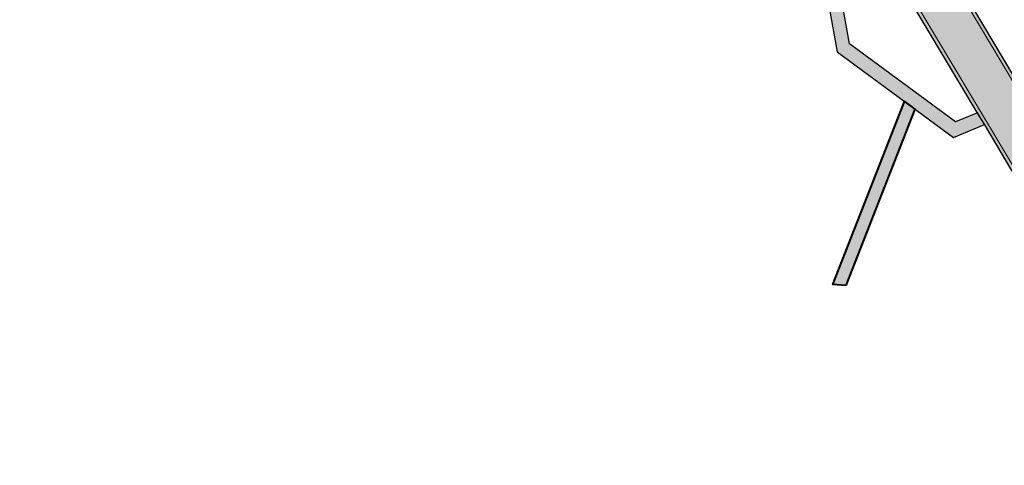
# Model space of a CAD drawing. Header units: metres. Extents: x 207669 to 209690, y 476021 to 477293.
# Tile 15 of 49: x 208570 to 208714, y 476441 to 476506. Entities that reach past the tile are written whole.
import ezdxf

# ---------------------------------------------------------------- set-up
doc = ezdxf.new("R2010")
doc.units = ezdxf.units.M
for name, color, linetype, lineweight, true_color in [('N-WE-VH-FUNDERING_GRANULAAT_2-G', 7, 'CONTINUOUS', 15, 0x99004c), ('N-WE-VH-FUNDERING_ZANDBED-BREED-G', 7, 'CONTINUOUS', 30, 0xa57c00), ('N-WE-VH-FUNDERING_ZANDBED_BREED-A', 7, 'CONTINUOUS', 40, 0xa57c00), ('N-WE-VH-FUNDERING_ZANDBED_SMAL-A', 7, 'CONTINUOUS', 40, 0xa4de1b), ('N-WE-VH-FUNDERING_ZANDBED_SMAL-G', 7, 'CONTINUOUS', 30, 0x931077), ('N-WE-VH-FUNDERING_ZANDBED_VOETPAD-A', 220, 'CONTINUOUS', 40, 0xff00bf)]:
    doc.layers.add(name, color=color, linetype=linetype, lineweight=lineweight, true_color=true_color)

msp = doc.modelspace()

# ---------------------------------------------------------------- hatches: boundary and pattern name
at = {"layer": 'N-WE-VH-FUNDERING_ZANDBED_BREED-A', "transparency": 33554559}
h = msp.add_hatch(color=256, dxfattribs=at)
h.dxf.hatch_style = 1
edge = h.paths.add_edge_path()
edge.add_line((208705.802, 476528.232), (208723.003, 476531.484))
edge.add_line((208723.003, 476531.484), (208721.777, 476537.969))
edge.add_line((208721.777, 476537.969), (208701.518, 476534.139))
edge.add_arc((208700.57, 476539.15), 5.1, 186.62726, 280.70597, ccw=False)
edge.add_line((208695.505, 476538.562), (208693.069, 476559.527))
edge.add_arc((208682.242, 476558.269), 10.9, 6.62726, 84.95393)
edge.add_line((208683.2, 476569.127), (208645.925, 476572.418))
edge.add_arc((208646.373, 476577.498), 5.1, 242.83997, 264.95393, ccw=False)
edge.add_line((208644.045, 476572.961), (208609.034, 476590.923))
edge.add_arc((208604.058, 476581.225), 10.9, 62.83997, 80.162)
edge.add_line((208605.921, 476591.965), (208578.044, 476596.799))
edge.add_arc((208578.915, 476601.824), 5.1, 169.66359, 260.162, ccw=False)
edge.add_line((208573.898, 476602.739), (208570.758, 476585.522))
edge.add_arc((208575.775, 476584.607), 5.1, 80.162, 169.66359, ccw=False)
edge.add_line((208576.646, 476589.632), (208604.448, 476584.811))
edge.add_arc((208603.577, 476579.786), 5.1, 62.83997, 80.162, ccw=False)
edge.add_line((208605.905, 476584.324), (208637.815, 476567.952))
edge.add_arc((208635.487, 476563.415), 5.1, -2.81387, 62.83997, ccw=False)
edge.add_line((208640.581, 476563.164), (208640.379, 476559.074))
edge.add_line((208640.379, 476559.074), (208640.276, 476556.975))
edge.add_line((208640.276, 476556.975), (208639.522, 476541.631))
edge.add_line((208639.522, 476541.631), (208646.114, 476541.307))
edge.add_line((208646.114, 476541.307), (208646.858, 476556.435))
edge.add_line((208646.858, 476556.435), (208646.966, 476558.574))
edge.add_line((208646.966, 476558.574), (208647.016, 476559.645))
edge.add_arc((208652.111, 476559.425), 5.1, 84.95044, 177.53442, ccw=False)
edge.add_line((208652.56, 476564.506), (208681.34, 476561.963))
edge.add_arc((208680.893, 476556.882), 5.1, 6.62726, 84.96758, ccw=False)
edge.add_line((208685.958, 476557.471), (208689.095, 476530.478))
edge.add_arc((208699.922, 476531.735), 10.9, 186.62726, 210.82773)
edge.add_line((208690.562, 476526.15), (208710.406, 476492.898))
edge.add_line((208710.406, 476492.898), (208711.494, 476491.074))
edge.add_line((208711.494, 476491.074), (208715.814, 476483.835))
edge.add_arc((208725.174, 476489.421), 10.9, 210.82773, 279.87261)
edge.add_line((208727.043, 476478.682), (208754.066, 476483.385))
edge.add_arc((208754.94, 476478.361), 5.1, 75.54061, 99.87261, ccw=False)
edge.add_line((208756.214, 476483.299), (208798.834, 476472.309))
edge.add_arc((208797.56, 476467.37), 5.1, 40.4775, 75.54061, ccw=False)
edge.add_line((208801.439, 476470.681), (208813.044, 476457.083))
edge.add_arc((208821.335, 476464.159), 10.9, 220.4775, 249.7363)
edge.add_line((208817.56, 476453.934), (208850.013, 476441.952))
edge.add_arc((208853.788, 476452.178), 10.9, 249.7363, 270.51738)
edge.add_line((208853.886, 476441.278), (208879.753, 476441.512))
edge.add_line((208879.753, 476441.512), (208879.687, 476448.811))
edge.add_line((208879.687, 476448.811), (208854.095, 476448.58))
edge.add_arc((208854.049, 476453.68), 5.1, 249.7363, 270.51738, ccw=False)
edge.add_line((208852.283, 476448.896), (208834.097, 476455.61))
edge.add_arc((208835.863, 476460.394), 5.1, 123.75793, 249.7363, ccw=False)
edge.add_line((208833.029, 476464.634), (208851.523, 476476.995))
edge.add_line((208851.523, 476476.995), (208847.855, 476482.482))
edge.add_line((208847.855, 476482.482), (208832.679, 476472.339))
edge.add_line((208832.679, 476472.339), (208830.933, 476471.172))
edge.add_line((208830.933, 476471.172), (208821.766, 476465.045))
edge.add_arc((208818.932, 476469.285), 5.1, 220.4775, 303.75793, ccw=False)
edge.add_line((208815.053, 476465.975), (208806.685, 476475.78))
edge.add_arc((208798.393, 476468.705), 10.9, 40.4775, 75.54061)
edge.add_line((208801.115, 476479.259), (208757.723, 476490.448))
edge.add_arc((208755.002, 476479.894), 10.9, 75.54061, 99.87261)
edge.add_line((208753.133, 476490.632), (208726.808, 476486.051))
edge.add_arc((208725.934, 476491.075), 5.1, 210.82773, 279.87261, ccw=False)
edge.add_line((208721.554, 476488.462), (208718.324, 476493.874))
edge.add_line((208718.324, 476493.874), (208717.236, 476495.698))
edge.add_line((208717.236, 476495.698), (208702.37, 476520.607))
edge.add_arc((208706.75, 476523.221), 5.1, 100.70597, 210.82773, ccw=False)
at = {"layer": 'N-WE-VH-FUNDERING_ZANDBED_SMAL-A', "transparency": 33554559}
h = msp.add_hatch(color=256, dxfattribs=at)
h.dxf.hatch_style = 1
h.paths.add_polyline_path([(208646.964, 476558.523), (208646.86, 476556.486), (208670.698, 476550.442), (208684.583, 476531.245), (208689.904, 476501.782), (208706.919, 476489.253), (208711.468, 476491.118), (208710.432, 476492.854), (208707.2, 476491.53), (208691.731, 476502.921), (208686.47, 476532.048), (208671.893, 476552.202)])
at = {"layer": 'N-WE-VH-FUNDERING_ZANDBED_VOETPAD-A', "transparency": 33554559}
h = msp.add_hatch(color=256, dxfattribs=at)
h.dxf.hatch_style = 1
h.paths.add_polyline_path([(208691.164, 476467.606), (208689.286, 476467.746), (208699.777, 476494.512), (208701.277, 476493.407)])

# ---------------------------------------------------------------- linework, layer by layer
at = {"layer": 'N-WE-VH-FUNDERING_GRANULAAT_2-G', "flags": 128}
msp.add_lwpolyline([(208716.244, 476484.091), (208690.991, 476526.406, -0.1059887), (208689.591, 476530.535), (208686.455, 476557.528, 0.3557063), (208681.385, 476562.46), (208645.029, 476565.673, -0.0967756), (208641.197, 476566.779), (208606.133, 476584.769, 0.0757259), (208604.534, 476585.304), (208576.732, 476590.125, 0.411668), (208570.266, 476585.612), (208573.406, 476602.829, 0.4167637), (208577.958, 476596.306), (208605.835, 476591.472, -0.0757259), (208608.806, 476590.478), (208643.116, 476572.875, 0.0967756), (208646.654, 476571.854), (208683.157, 476568.628, -0.3557063), (208692.572, 476559.469), (208695.812, 476531.582, 0.1059887), (208696.566, 476529.358), (208721.125, 476488.206, 0.310723)], format="xyb", dxfattribs=at)
at = {"layer": 'N-WE-VH-FUNDERING_ZANDBED-BREED-G', "flags": 128}
for points in [[(208723.003, 476531.484), (208705.802, 476528.232, 0.5212425), (208702.37, 476520.607), (208717.236, 476495.698)], [(208715.814, 476483.835), (208711.494, 476491.074), (208710.406, 476492.898), (208690.562, 476526.15, -0.1059887)]]:
    msp.add_lwpolyline(points, format="xyb", dxfattribs=at)
at = {"layer": 'N-WE-VH-FUNDERING_ZANDBED_SMAL-G', "flags": 128}
msp.add_lwpolyline([(208646.964, 476558.523), (208646.86, 476556.486), (208670.698, 476550.442), (208684.583, 476531.245), (208689.904, 476501.782), (208706.919, 476489.253), (208711.468, 476491.118), (208710.432, 476492.854), (208707.2, 476491.53), (208691.731, 476502.921), (208686.47, 476532.048), (208671.893, 476552.202)], close=True, dxfattribs=at)
at = {"layer": 'N-WE-VH-FUNDERING_ZANDBED_VOETPAD-A', "flags": 128}
msp.add_lwpolyline([(208691.164, 476467.606), (208689.286, 476467.746), (208699.777, 476494.512), (208701.277, 476493.407), (208691.164, 476467.606)], close=True, dxfattribs=at)

doc.saveas('drawing.dxf')
